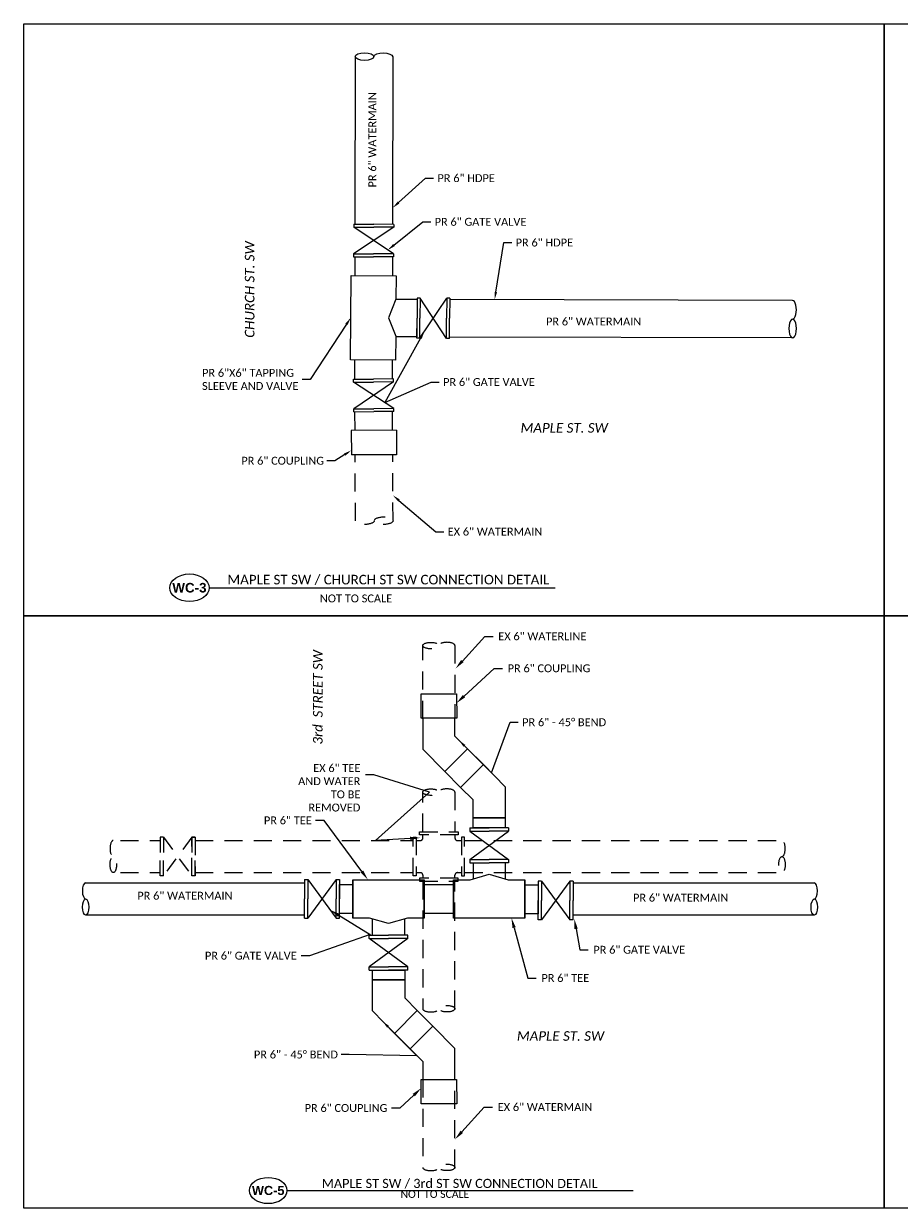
# Model space of a CAD drawing. Header units: feet. Extents: x 2205963 to 2207247, y 306378 to 307002.
# Tile 11 of 16: x 2207211.54 to 2207219.3, y 306941.99 to 306952.49. Entities that reach past the tile are written whole.
import ezdxf
from ezdxf import colors
from ezdxf.entities.mleader import LeaderData, LeaderLine
from ezdxf.math import Vec2, Vec3

# ---------------------------------------------------------------- set-up
doc = ezdxf.new("R2010")
doc.units = ezdxf.units.FT
doc.header["$MEASUREMENT"] = 0
doc.linetypes.add('3', pattern=[0.22, 0.16, -0.06])
for name, color, linetype in [('SH_Border', 7, 'Continuous'), ('SH_Text', 7, 'Continuous'), ('SH_TextH', 4, 'Continuous'), ('SH_TextM', 7, 'Continuous'), ('UT_P_Water', 133, 'Continuous'), ('UT_P_Water_Cells', 133, 'Continuous'), ('UT_X_Water', 10, '3')]:
    doc.layers.add(name, color=color, linetype=linetype)
doc.layers.add('SH_VPort', color=5, linetype='Continuous', plot=False)
doc.styles.add('Slanted-Sub Title', font='calibrii.ttf', dxfattribs={"height": 0.17})
doc.styles.add('Straight Normal (0.125) Font 30', font='calibri.ttf', dxfattribs={"height": 0.125})
doc.styles.add('Straight Normal (0.14) Font 30', font='calibri.ttf', dxfattribs={"height": 0.14})
doc.styles.add('Straight Sub-Title (0.17) Font 30', font='calibri.ttf', dxfattribs={"height": 0.17})
doc.styles.add('Straight-Norrmal', font='calibri.ttf', dxfattribs={"height": 0.14})
doc.styles.add('WEQ-0.17 BOLD', font='arialbd.ttf', dxfattribs={"height": 0.17})

# ---------------------------------------------------------------- blocks, each defined once
blk = doc.blocks.new('A$C7C301A5E')
for p, q in [((3.340804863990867, -1.126260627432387), (3.439763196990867, -1.126260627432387)), ((3.340804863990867, -1.126260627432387), (3.340804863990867, -1.792920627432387)), ((3.439763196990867, -2.459580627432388), (4.325179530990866, -1.126260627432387)), ((4.325179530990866, -2.459580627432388), (3.439763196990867, -1.126260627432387)), ((3.439763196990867, -1.126260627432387), (3.439763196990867, -1.792920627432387)), ((4.325179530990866, -1.126260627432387), (4.424137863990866, -1.126260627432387)), ((4.325179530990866, -1.126260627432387), (4.325179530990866, -1.792920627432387)), ((4.424137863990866, -1.126260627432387), (4.424137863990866, -1.792920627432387)), ((3.340804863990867, -2.459580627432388), (3.340804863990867, -1.792920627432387)), ((3.439763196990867, -2.459580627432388), (3.439763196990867, -1.792920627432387)), ((4.325179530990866, -2.459580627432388), (4.325179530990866, -1.792920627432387)), ((4.424137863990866, -2.459580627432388), (4.424137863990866, -1.792920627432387)), ((3.340804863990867, -2.459580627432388), (3.439763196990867, -2.459580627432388)), ((4.325179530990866, -2.459580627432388), (4.424137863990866, -2.459580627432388))]:
    blk.add_line(p, q)
blk = doc.blocks.new('end')
at = {"color": 0, "linetype": 'ByBlock'}
blk.add_ellipse((0, 0.75), major_axis=(0, 0.25), ratio=0.401762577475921, dxfattribs=at)
at = {"color": 0, "linetype": 'ByBlock', "extrusion": (0, 0, -1)}
blk.add_ellipse((0, 0.25), major_axis=(0, -0.25), ratio=0.401762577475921, start_param=3.141592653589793, end_param=6.283185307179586, dxfattribs=at)
blk = doc.blocks.new('end-flat-4')
at = {"color": 133}
for centre, end_param in [((-0.0001549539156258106, -0.083332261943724), 6.283185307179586), ((-0.0004648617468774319, -0.249996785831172), 9.42477796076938)]:
    blk.add_ellipse(centre, major_axis=(0.0001549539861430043, 0.0833322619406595), ratio=0.401762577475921, start_param=3.141592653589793, end_param=end_param, dxfattribs=at)
blk = doc.blocks.new('end-flat-5')
at = {"color": 133}
blk.add_ellipse((0.0001549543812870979, -0.083332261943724), major_axis=(0.0001549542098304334, -0.08333226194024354), ratio=0.4017625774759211, start_param=3.141592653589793, end_param=6.283185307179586, dxfattribs=at)
blk.add_ellipse((0.0004648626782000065, -0.249996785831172), major_axis=(0.0001549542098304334, -0.08333226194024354), ratio=0.4017625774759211, dxfattribs=at)
blk = doc.blocks.new('000VALVE_6')
for p, q in [((-0.1475693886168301, 0.1999980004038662), (-0.1805554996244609, 0.1999980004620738)), ((-0.1805554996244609, 0.1999980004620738), (-0.1805554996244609, 4.656612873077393e-10)), ((-0.1475693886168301, 0.1999980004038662), (-0.1475693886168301, 4.074536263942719e-10)), ((0.1475693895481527, 0.1999979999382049), (-0.1475693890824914, -0.1999979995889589)), ((-0.1475693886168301, 0.1999980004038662), (0.1475693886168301, -0.1999980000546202)), ((0.1805555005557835, 0.1999979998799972), (0.1475693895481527, 0.1999979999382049)), ((0.1475693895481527, 0.1999979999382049), (0.1475693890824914, -5.820766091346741e-11)), ((0.1805555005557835, 0.1999979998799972), (0.1805555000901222, -1.164153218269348e-10)), ((-0.1805555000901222, -0.1999979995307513), (-0.1805554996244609, 4.656612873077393e-10)), ((-0.1475693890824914, -0.1999979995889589), (-0.1475693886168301, 4.074536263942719e-10)), ((0.1475693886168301, -0.1999980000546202), (0.1475693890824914, -5.820766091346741e-11)), ((0.1805554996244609, -0.1999980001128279), (0.1805555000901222, -1.164153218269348e-10)), ((-0.1475693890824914, -0.1999979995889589), (-0.1805555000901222, -0.1999979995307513)), ((0.1805554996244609, -0.1999980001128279), (0.1475693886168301, -0.1999980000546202))]:
    blk.add_line(p, q)
blk = doc.blocks.new('end-flat-2-flat-1')
at = {"color": 10}
for centre, end_param in [((-0.0001549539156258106, -0.083332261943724), 6.283185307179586), ((-0.0004648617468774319, -0.249996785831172), 9.42477796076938)]:
    blk.add_ellipse(centre, major_axis=(0.0001549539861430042, 0.08333226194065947), ratio=0.401762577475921, start_param=3.141592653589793, end_param=end_param, dxfattribs=at)
blk = doc.blocks.new('000VALVE_6-flat-2')
at = {"layer": 'UT_X_Water'}
for p, q in [((-0.1475693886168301, 0.1999980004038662), (-0.1805554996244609, 0.1999980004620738)), ((-0.1805554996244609, 0.1999980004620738), (-0.1805554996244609, 4.656612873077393e-10)), ((-0.1475693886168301, 0.1999980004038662), (-0.1475693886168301, 4.074536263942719e-10)), ((0.1475693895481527, 0.1999979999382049), (-0.1475693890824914, -0.1999979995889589)), ((-0.1475693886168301, 0.1999980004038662), (0.1475693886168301, -0.1999980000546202)), ((0.1805555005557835, 0.1999979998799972), (0.1475693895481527, 0.1999979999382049)), ((0.1475693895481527, 0.1999979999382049), (0.1475693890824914, -5.820766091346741e-11)), ((0.1805555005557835, 0.1999979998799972), (0.1805555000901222, -1.164153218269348e-10)), ((-0.1805555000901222, -0.1999979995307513), (-0.1805554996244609, 4.656612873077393e-10)), ((-0.1475693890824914, -0.1999979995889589), (-0.1475693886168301, 4.074536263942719e-10)), ((0.1475693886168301, -0.1999980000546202), (0.1475693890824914, -5.820766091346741e-11)), ((0.1805554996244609, -0.1999980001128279), (0.1805555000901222, -1.164153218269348e-10)), ((-0.1475693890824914, -0.1999979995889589), (-0.1805555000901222, -0.1999979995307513)), ((0.1805554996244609, -0.1999980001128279), (0.1475693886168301, -0.1999980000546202))]:
    blk.add_line(p, q, dxfattribs=at)
blk = doc.blocks.new('end-flat-1-flat-1')
at = {"color": 10}
blk.add_ellipse((0.0001549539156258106, -0.083332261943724), major_axis=(0.0001549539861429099, -0.08333226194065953), ratio=0.401762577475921, start_param=3.141592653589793, end_param=6.283185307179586, dxfattribs=at)
blk.add_ellipse((0.0004648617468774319, -0.249996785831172), major_axis=(0.0001549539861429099, -0.08333226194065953), ratio=0.401762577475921, dxfattribs=at)
blk = doc.blocks.new('end-flat-1-flat-2')
at = {"color": 10}
blk.add_ellipse((-0.249996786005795, -0.0004648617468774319), major_axis=(-0.08333226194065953, -0.0001549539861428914), ratio=0.401762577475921, dxfattribs=at)
blk.add_ellipse((-0.08333226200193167, -0.0001549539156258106), major_axis=(-0.08333226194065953, -0.0001549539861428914), ratio=0.401762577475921, start_param=3.141592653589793, end_param=6.283185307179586, dxfattribs=at)

msp = doc.modelspace()

# ---------------------------------------------------------------- linework, layer by layer
at = {"layer": 'SH_Border'}
for points in [[(2207213.182005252, 306947.4871568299), (2207216.24885456, 306947.4871568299)], [(2207213.871287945, 306942.1447659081), (2207216.938137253, 306942.1447659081)]]:
    msp.add_lwpolyline(points, dxfattribs=at)
for centre, major_axis in [((2207213.007005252, 306947.4871568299), (0.175, 0)), ((2207213.705037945, 306942.1447659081), (0.16625, 0))]:
    msp.add_ellipse(centre, major_axis=major_axis, ratio=0.6992009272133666, dxfattribs=at)
at = {"layer": 'SH_VPort', "elevation": -1738.845062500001}
for points in [[(2207211.538230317, 306952.4871294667), (2207219.163230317, 306952.4871294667), (2207219.163230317, 306947.2371294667), (2207211.538230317, 306947.2371294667)], [(2207219.163230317, 306952.4871294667), (2207226.788230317, 306952.4871294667), (2207226.788230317, 306947.2371294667), (2207219.163230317, 306947.2371294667)], [(2207211.538230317, 306947.2371294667), (2207219.163230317, 306947.2371294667), (2207219.163230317, 306941.9871294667), (2207211.538230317, 306941.9871294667)], [(2207219.163230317, 306947.2371294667), (2207226.788230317, 306947.2371294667), (2207226.788230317, 306941.9871294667), (2207219.163230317, 306941.9871294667)]]:
    msp.add_lwpolyline(points, close=True, dxfattribs=at)
at = {"layer": 'UT_P_Water'}
for p, q in [((2207218.352740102, 306950.0349306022), (2207215.313892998, 306950.0423711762)), ((2207218.350564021, 306949.7016377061), (2207215.311716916, 306949.7090782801)), ((2207214.841108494, 306948.8828894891), (2207214.441845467, 306948.881493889)), ((2207214.441845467, 306948.881493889), (2207214.442601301, 306948.6652598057)), ((2207214.841108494, 306948.8828894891), (2207214.841864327, 306948.6666554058)), ((2207214.841864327, 306948.6666554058), (2207214.442601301, 306948.6652598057)), ((2207215.5208306, 306945.0505237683, -86.94225312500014), (2207215.5208306, 306944.9074502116, -86.94225312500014)), ((2207215.805889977, 306945.0505237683, -86.94225312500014), (2207215.805889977, 306944.9074502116, -86.94225312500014)), ((2207212.086911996, 306944.8712215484, -86.94225312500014), (2207212.974691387, 306944.8712215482, -86.94225312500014)), ((2207212.133081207, 306944.8712215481, -86.94225312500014), (2207214.028232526, 306944.8712215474, -86.94225312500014)), ((2207214.455816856, 306944.8999976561, -86.94225312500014), (2207215.08848838, 306944.8999971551, -86.94225312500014)), ((2207216.407280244, 306944.8712227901, -86.94225312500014), (2207218.545073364, 306944.8712227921, -86.94225312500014)), ((2207212.086911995, 306944.5873473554, -86.94225312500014), (2207214.028232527, 306944.587347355, -86.94225312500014)), ((2207212.133081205, 306944.5873473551, -86.94225312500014), (2207214.028232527, 306944.5873473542, -86.94225312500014)), ((2207214.62962254, 306944.4080479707, -86.94225312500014), (2207214.629622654, 306944.5511215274, -86.94225312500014)), ((2207214.914681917, 306944.4080477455, -86.94225312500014), (2207214.91468203, 306944.5511213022, -86.94225312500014)), ((2207215.979696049, 306944.5585742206, -86.94225312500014), (2207215.347024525, 306944.5585742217, -86.94225312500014)), ((2207216.407280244, 306944.5873485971, -86.94225312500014), (2207218.545073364, 306944.5873485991, -86.94225312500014))]:
    msp.add_line(p, q, dxfattribs=at)
for points in [[(2207214.475254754, 306952.1958557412), (2207214.474233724, 306950.7108209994)], [(2207214.80854765, 306952.1936796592), (2207214.807526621, 306950.7086449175)], [(2207214.473224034, 306950.4219615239), (2207214.472641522, 306950.2553125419)], [(2207214.80651693, 306950.419785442), (2207214.805934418, 306950.25313646)], [(2207214.473240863, 306949.3361065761), (2207214.472643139, 306949.5071078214)], [(2207214.806533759, 306949.3382826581), (2207214.805951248, 306949.5049316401)], [(2207214.474829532, 306948.8816091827), (2207214.474250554, 306949.0472471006)], [(2207214.808125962, 306948.8827742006), (2207214.807543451, 306949.0494231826)]]:
    msp.add_lwpolyline(points, dxfattribs=at)
msp.add_lwpolyline([(2207215.022863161, 306949.7109642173), (2207214.835385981, 306949.712188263), (2207214.834031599, 306949.5047483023), (2207214.434774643, 306949.5073550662), (2207214.439659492, 306950.2555278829), (2207214.838916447, 306950.2529211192), (2207214.837562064, 306950.0454811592), (2207215.025039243, 306950.0442571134)], close=True, dxfattribs=at)
at = {"layer": 'UT_P_Water', "elevation": -86.94225312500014}
for points in [[(2207215.060222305, 306946.546251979), (2207215.373721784, 306946.5462519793), (2207215.375572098, 306946.3300982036), (2207215.059939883, 306946.3300982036)], [(2207215.360255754, 306946.3300982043), (2207215.075256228, 306946.3300982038), (2207215.075256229, 306946.0556162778), (2207215.270084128, 306945.8574016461), (2207215.471609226, 306946.0589267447), (2207215.360255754, 306946.1716511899)], [(2207215.270084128, 306945.8574016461), (2207215.471609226, 306946.0589267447), (2207215.611747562, 306945.9211672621), (2207215.40885149, 306945.7182711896)], [(2207215.805889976, 306945.4477852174), (2207215.520890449, 306945.4477852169), (2207215.520890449, 306945.6062322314), (2207215.40885149, 306945.7182711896), (2207215.611747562, 306945.9211672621), (2207215.805889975, 306945.7222671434)], [(2207215.805889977, 306945.3592762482), (2207215.520890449, 306945.3592762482), (2207215.520890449, 306945.4477852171), (2207215.805889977, 306945.4477852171)], [(2207214.455816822, 306944.8575361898), (2207214.455816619, 306944.6010361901), (2207214.33698233, 306944.6010362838), (2207214.336982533, 306944.8575362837)], [(2207215.088488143, 306944.6010358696), (2207215.088488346, 306944.8575358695), (2207215.347024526, 306944.8575356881), (2207215.347024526, 306944.6010356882)], [(2207215.97969605, 306944.5986309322), (2207215.97969605, 306944.855130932), (2207216.098530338, 306944.8551309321), (2207216.098530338, 306944.5986309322)], [(2207214.629622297, 306944.0992954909), (2207214.914621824, 306944.0992952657), (2207214.914621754, 306944.0107862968), (2207214.629622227, 306944.0107865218)], [(2207214.629622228, 306944.0107865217), (2207214.914621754, 306944.0107862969), (2207214.914621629, 306943.8523392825), (2207215.026660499, 306943.7403002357), (2207214.823764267, 306943.5374043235), (2207214.629622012, 306943.7363045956)], [(2207215.165427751, 306943.6011696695), (2207214.963902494, 306943.3996447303), (2207214.823764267, 306943.5374043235), (2207215.026660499, 306943.7403002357)], [(2207215.075255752, 306943.1284731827), (2207215.360255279, 306943.128472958), (2207215.360255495, 306943.402954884), (2207215.165427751, 306943.6011696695), (2207214.963902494, 306943.3996447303), (2207215.075255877, 306943.2869201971)], [(2207215.061005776, 306943.1284730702), (2207215.374505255, 306943.1284730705), (2207215.376355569, 306942.9123192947), (2207215.060723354, 306942.9123192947)]]:
    msp.add_lwpolyline(points, close=True, dxfattribs=at)
for points in [[(2207215.347024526, 306944.8999972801), (2207215.347024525, 306944.5585740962), (2207215.347024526, 306944.8999972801), (2207215.494875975, 306944.8999972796), (2207215.663360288, 306944.9483779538), (2207215.8318446, 306944.8999972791), (2207215.979696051, 306944.899997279), (2207215.979696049, 306944.558574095), (2207215.979696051, 306944.8999972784)], [(2207215.088488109, 306944.5585740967), (2207215.08848838, 306944.8999972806), (2207215.088488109, 306944.5585740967), (2207214.94063666, 306944.5585742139), (2207214.772152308, 306944.510193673), (2207214.603668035, 306944.5585744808), (2207214.455816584, 306944.5585745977), (2207214.455816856, 306944.8999977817), (2207214.455816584, 306944.5585745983)]]:
    msp.add_lwpolyline(points, dxfattribs=at)
at = {"layer": 'UT_P_Water'}
msp.add_ellipse((2207218.352740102, 306949.9516056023), major_axis=(1.204893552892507e-10, -0.08332499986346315), ratio=0.401746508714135, start_param=1.67103664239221e-09, end_param=3.14159265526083, dxfattribs=at)
at = {"layer": 'UT_P_Water', "extrusion": (0, 0, -1)}
msp.add_ellipse((2207218.352740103, 306949.7849556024), major_axis=(-3.654702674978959e-10, -0.08332499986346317), ratio=0.4017465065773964, start_param=-1.618789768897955e-08, end_param=6.283185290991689, dxfattribs=at)
at = {"layer": 'UT_P_Water_Cells'}
msp.add_lwpolyline([(2207214.837562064, 306950.0454811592), (2207214.770242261, 306949.8814414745), (2207214.835414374, 306949.7165367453)], dxfattribs=at)
at = {"layer": 'UT_X_Water'}
for points in [[(2207214.478394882, 306948.0803966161), (2207214.4755889, 306948.6643640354)], [(2207214.811687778, 306948.082572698), (2207214.808881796, 306948.6665401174)]]:
    msp.add_lwpolyline(points, dxfattribs=at)
at = {"layer": 'UT_X_Water', "elevation": -86.94225312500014}
for points in [[(2207215.075256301, 306946.3253060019), (2207215.07525842, 306946.9747240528)], [(2207215.360254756, 306946.9752539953), (2207215.360254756, 306946.3300982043)], [(2207215.075253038, 306945.3250897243), (2207215.075254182, 306945.6758879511)], [(2207215.360254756, 306945.6764178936), (2207215.360254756, 306945.3250897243)], [(2207212.394684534, 306945.2472652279), (2207212.747978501, 306945.2472652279)], [(2207213.056728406, 306945.2472652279), (2207214.989650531, 306945.247265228)], [(2207215.445856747, 306945.2472652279), (2207218.259792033, 306945.247265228)], [(2207212.394684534, 306944.96226726), (2207212.747978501, 306944.9622657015)], [(2207213.056728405, 306944.9622642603), (2207214.989650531, 306944.9622612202)], [(2207215.445856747, 306944.962254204), (2207218.259262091, 306944.962250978)], [(2207215.762554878, 306944.9622565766), (2207215.796188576, 306944.9622564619)], [(2207215.075252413, 306944.885566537), (2207215.075251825, 306943.7559693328)], [(2207215.360254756, 306943.7564566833), (2207215.360254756, 306944.885566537)], [(2207215.075255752, 306943.1284731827), (2207215.075251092, 306942.3497469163)], [(2207215.360254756, 306942.3497469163), (2207215.360255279, 306943.1284730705)]]:
    msp.add_lwpolyline(points, dxfattribs=at)
for points in [[(2207213.028525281, 306945.2763264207), (2207213.056728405, 306945.2763264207), (2207213.056728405, 306944.9343298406), (2207213.028525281, 306944.9343298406)], [(2207214.989650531, 306945.2763264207), (2207215.017853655, 306945.2763264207), (2207215.017853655, 306944.9343298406), (2207214.989650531, 306944.9343298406)], [(2207215.047319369, 306945.3250897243), (2207215.389315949, 306945.3250897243), (2207215.389315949, 306945.2968865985), (2207215.047319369, 306945.2968865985)], [(2207215.445856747, 306945.2763264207), (2207215.417653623, 306945.2763264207), (2207215.417653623, 306944.9343298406), (2207215.445856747, 306944.9343298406)], [(2207215.047319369, 306944.885566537), (2207215.389315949, 306944.885566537), (2207215.389315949, 306944.9137696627), (2207215.047319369, 306944.9137696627)]]:
    msp.add_lwpolyline(points, close=True, dxfattribs=at)
for points in [[(2207215.017853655, 306945.247265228), (2207215.053877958, 306945.247265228, 0.4142131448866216), (2207215.075252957, 306945.2686401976), (2207215.075252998, 306945.2968865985)], [(2207215.360254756, 306945.2968865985), (2207215.360254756, 306945.268640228, 0.4142135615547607), (2207215.381629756, 306945.2472652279), (2207215.417653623, 306945.2472652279)], [(2207215.017853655, 306944.9622611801), (2207215.053877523, 306944.9622611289, -0.4142135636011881), (2207215.075252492, 306944.9408860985), (2207215.075252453, 306944.9137696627)], [(2207215.360254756, 306944.9137696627), (2207215.360254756, 306944.9408793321, -0.4142141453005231), (2207215.381629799, 306944.9622543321), (2207215.417653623, 306944.9622542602)]]:
    msp.add_lwpolyline(points, format="xyb", dxfattribs=at)

# ---------------------------------------------------------------- block references
at = {"layer": 'UT_P_Water'}
for name, p, xscale, yscale, zscale, rotation in [('end', (2207214.80854765, 306952.1936796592), 0.3332999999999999, 0.3332999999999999, 0.3332999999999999, 89.53456747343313), ('000VALVE_6', (2207215.663390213, 306945.2049000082, -86.94225312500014), 0.8550071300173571, 0.8550071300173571, 0.8550071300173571, 90), ('000VALVE_6', (2207214.772122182, 306944.2536716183, -86.94225312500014), 0.8550071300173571, 0.8550071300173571, 0.8550071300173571, 269.9999547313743)]:
    msp.add_blockref(name, p, dxfattribs=dict(at, xscale=xscale, yscale=yscale, zscale=zscale, rotation=rotation))
at = {"layer": 'UT_P_Water', "yscale": 0.855, "zscale": 0.855}
for name, p, xscale in [('end-flat-5', (2207212.086911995, 306944.8712215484, -86.94225312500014), 0.855), ('000VALVE_6', (2207214.18260748, 306944.7292862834, -86.94225312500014), -0.855), ('000VALVE_6', (2207216.252905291, 306944.7155985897, -86.94225312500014), 0.855), ('end-flat-4', (2207218.545073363, 306944.8712227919, -86.94225312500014), 0.855)]:
    msp.add_blockref(name, p, dxfattribs=dict(at, xscale=xscale))
at = {"layer": 'UT_P_Water_Cells', "yscale": 0.2666399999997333, "zscale": 0.2666399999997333}
for p, xscale, rotation in [((2207214.168536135, 306951.6036281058), -0.2666399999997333, 89.6259190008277), ((2207216.206699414, 306950.3479630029), -0.2666399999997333, 359.6259190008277), ((2207214.168552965, 306948.1544399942), 0.2666399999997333, 90.37408099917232)]:
    msp.add_blockref('A$C7C301A5E', p, dxfattribs=dict(at, xscale=xscale, rotation=rotation))
at = {"layer": 'UT_X_Water'}
for name, p, xscale, yscale, zscale, rotation in [('end', (2207214.478387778, 306948.082572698), 0.3333000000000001, 0.3333000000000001, 0.3333000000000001, 269.9086484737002), ('end-flat-1-flat-2', (2207215.075258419, 306943.7559693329, -86.94225312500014), 0.855, 0.855, 0.855, 180), ('end-flat-1-flat-2', (2207215.07525842, 306942.3492595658, -86.94225312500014), 0.855, 0.855, 0.855, 180)]:
    msp.add_blockref(name, p, dxfattribs=dict(at, xscale=xscale, yscale=yscale, zscale=zscale, rotation=rotation))
at = {"layer": 'UT_X_Water', "xscale": 0.855, "yscale": 0.855, "zscale": 0.855}
for name, p in [('end-flat-1-flat-2', (2207215.360254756, 306946.9752539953, -86.94225312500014)), ('end-flat-1-flat-2', (2207215.360254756, 306945.6764178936, -86.94225312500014)), ('end-flat-1-flat-1', (2207212.332011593, 306945.2472652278, -86.94225312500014)), ('000VALVE_6-flat-2', (2207212.902353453, 306945.1053281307, -86.94225312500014)), ('end-flat-2-flat-1', (2207218.258809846, 306945.2473090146, -86.94225312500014))]:
    msp.add_blockref(name, p, dxfattribs=at)

# ---------------------------------------------------------------- texts
at = {"layer": 'SH_Text'}
for s, width, gutter_width, insert, char_height, attachment_point, style in [('MAPLE ST SW / CHURCH ST SW CONNECTION DETAIL', 3.265994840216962, 0.425, (2207213.343522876, 306947.6021142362), 0.085, 1, 'Straight Sub-Title (0.17) Font 30'), ('WC-3', 0.4408652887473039, 0.2125, (2207213.007005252, 306947.4871568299), 0.085, 5, 'WEQ-0.17 BOLD'), ('NOT TO SCALE', 3.179873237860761, 0.35, (2207214.483709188, 306947.427763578), 0.07, 2, 'Straight Normal (0.14) Font 30'), ('MAPLE ST SW / 3rd ST SW CONNECTION DETAIL', 3.102695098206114, 0.40375, (2207215.402013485, 306942.1620741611, -86.94225312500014), 0.08075, 8, 'Straight Sub-Title (0.17) Font 30'), ('WC-5', 0.4188220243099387, 0.201875, (2207213.705037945, 306942.1447659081), 0.08075, 5, 'WEQ-0.17 BOLD'), ('NOT TO SCALE', 3.020879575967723, 0.3325, (2207215.181878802, 306942.1462195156, -86.94225312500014), 0.0665, 2, 'Straight Normal (0.14) Font 30')]:
    msp.add_mtext_dynamic_manual_height_columns(s, width=width, gutter_width=gutter_width, heights=[0], dxfattribs=dict(at, insert=insert, char_height=char_height, attachment_point=attachment_point, style=style))
at = {"layer": 'SH_TextH', "insert": (2207213.584228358, 306950.1314406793), "char_height": 0.085, "attachment_point": 8, "rotation": 90, "style": 'Slanted-Sub Title'}
msp.add_mtext_dynamic_manual_height_columns('CHURCH ST. SW', width=0.9297461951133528, gutter_width=0.35, heights=[0], dxfattribs=at)
at = {"layer": 'SH_TextH', "insert": (2207216.328610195, 306948.8610799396), "char_height": 0.085, "attachment_point": 8, "style": 'Slanted-Sub Title'}
msp.add_mtext_dynamic_manual_height_columns('MAPLE ST. SW', width=0.8183719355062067, gutter_width=0.35, heights=[0], dxfattribs=at)
at = {"layer": 'SH_TextH', "insert": (2207214.187984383, 306946.5167682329), "char_height": 0.085, "width": 0.9297461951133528, "attachment_point": 8, "rotation": 90, "style": 'Slanted-Sub Title'}
msp.add_mtext('3rd  STREET SW', dxfattribs=at)
at = {"layer": 'SH_TextH', "insert": (2207216.296172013, 306943.4708974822), "char_height": 0.085, "width": 0.8183719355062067, "attachment_point": 8, "style": 'Slanted-Sub Title'}
msp.add_mtext('MAPLE ST. SW', dxfattribs=at)
at = {"layer": 'SH_TextM', "insert": (2207214.592306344, 306951.0354751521), "char_height": 0.07, "width": 1.571875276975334, "attachment_point": 1, "rotation": 90, "style": 'Straight-Norrmal'}
msp.add_mtext('PR 6" WATERMAIN', dxfattribs=at)
at = {"layer": 'SH_TextM', "char_height": 0.07, "width": 1.571875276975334, "attachment_point": 1, "style": 'Straight-Norrmal'}
for insert in [(2207216.167092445, 306949.8825192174), (2207212.54491904, 306944.7928886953), (2207216.93831882, 306944.775649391)]:
    msp.add_mtext('PR 6" WATERMAIN', dxfattribs=dict(at, insert=insert))

# ---------------------------------------------------------------- leaders
at = {"layer": 'SH_TextM'}
ml = msp.add_multileader_mtext('Standard', dxfattribs=at)
ml.set_content('PR 6" HDPE', color=256, style='Straight Normal (0.14) Font 30')
ml.set_leader_properties(color=9)
ml.build(insert=Vec2(0, 0))
ml.multileader.update_dxf_attribs({"text_left_attachment_type": 2, "text_right_attachment_type": 2, "dogleg_length": 0.14, "arrow_head_size": 0.07, "scale": 0.5})
ctx = ml.context
ctx.base_point, ctx.scale, ctx.char_height, ctx.arrow_head_size, ctx.landing_gap_size, ctx.plane_origin = Vec3(2207215.170223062, 306951.1175394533), 0.5, 0.07, 0.07, 0.035, Vec3(2207216.563445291, 306949.6317026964)
ctx.left_attachment, ctx.right_attachment = 2, 2
notes = []
notes.append((ctx, [(1, (1, 1, 0), (2207215.100223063, 306951.1175394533), (1, 0), 0.07, [(0, [(2207214.808037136, 306950.8546966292)], 0, [])])]))
ctx.mtext.insert, ctx.mtext.flow_direction = Vec3(2207215.205223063, 306951.1533740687), 5
ml = msp.add_multileader_mtext('Standard', dxfattribs=at)
ml.set_content('PR 6" GATE VALVE', color=256, style='Straight Normal (0.14) Font 30')
ml.set_leader_properties(color=9)
ml.build(insert=Vec2(0, 0))
ml.multileader.update_dxf_attribs({"text_left_attachment_type": 2, "text_right_attachment_type": 2, "dogleg_length": 0.14, "arrow_head_size": 0.07, "scale": 0.5})
ctx = ml.context
ctx.base_point, ctx.scale, ctx.char_height, ctx.arrow_head_size, ctx.landing_gap_size, ctx.plane_origin = Vec3(2207215.145180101, 306950.7301605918), 0.5, 0.07, 0.07, 0.035, Vec3(2207215.058264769, 306951.0056111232)
ctx.left_attachment, ctx.right_attachment = 2, 2
notes.append((ctx, [(0, (1, 1, 0), (2207215.075180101, 306950.7301605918), (1, 0), 0.07, [(0, [(2207214.765021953, 306950.4809886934)], 0, [])])]))
ctx.mtext.insert, ctx.mtext.flow_direction = Vec3(2207215.180180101, 306950.7659952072), 5
ml = msp.add_multileader_mtext('Standard', dxfattribs=at)
ml.set_content('PR 6" HDPE', color=256, style='Straight Normal (0.14) Font 30')
ml.set_leader_properties(color=9)
ml.build(insert=Vec2(0, 0))
ml.multileader.update_dxf_attribs({"text_left_attachment_type": 2, "text_right_attachment_type": 2, "dogleg_length": 0.14, "arrow_head_size": 0.07, "scale": 0.5})
ctx = ml.context
ctx.base_point, ctx.scale, ctx.char_height, ctx.arrow_head_size, ctx.landing_gap_size, ctx.plane_origin = Vec3(2207215.863077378, 306950.5464837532), 0.5, 0.07, 0.07, 0.035, Vec3(2207217.256299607, 306949.0606469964)
ctx.left_attachment, ctx.right_attachment = 2, 2
notes.append((ctx, [(1, (1, 1, 0), (2207215.793077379, 306950.5464837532), (1, 0), 0.07, [(0, [(2207215.711016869, 306950.0397783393)], 0, [])])]))
ctx.mtext.insert, ctx.mtext.flow_direction = Vec3(2207215.898077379, 306950.5823183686), 5
ml = msp.add_multileader_mtext('Standard', dxfattribs=at)
ml.set_content('PR 6"X6" TAPPING\\PSLEEVE AND VALVE', color=256, style='Straight Normal (0.125) Font 30')
ml.set_leader_properties(color=9)
ml.build(insert=Vec2(0, 0))
ml.multileader.update_dxf_attribs({"text_left_attachment_type": 2, "text_right_attachment_type": 2, "dogleg_length": 0.14, "arrow_head_size": 0.07, "scale": 0.5})
ctx = ml.context
ctx.base_point, ctx.scale, ctx.char_height, ctx.arrow_head_size, ctx.landing_gap_size, ctx.plane_origin = Vec3(2207213.083756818, 306949.3328160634), 0.5, 0.07, 0.07, 0.035, Vec3(2207214.437217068, 306949.8814414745)
ctx.left_attachment, ctx.right_attachment = 2, 2
notes.append((ctx, [(0, (1, 1, 0), (2207214.077110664, 306949.3328160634), (-1, 0), 0.07, [(0, [(2207214.437217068, 306949.8814414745)], 0, [])])]))
ctx.mtext.insert, ctx.mtext.flow_direction = Vec3(2207213.118756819, 306949.4273340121), 5
ml = msp.add_multileader_mtext('Standard', dxfattribs=at)
ml.set_content('PR 6" GATE VALVE', color=256, style='Straight Normal (0.14) Font 30')
ml.set_leader_properties(color=9)
ml.build(insert=Vec2(0, 0))
ml.multileader.update_dxf_attribs({"text_left_attachment_type": 2, "text_right_attachment_type": 2, "dogleg_length": 0.14, "arrow_head_size": 0.07, "scale": 0.5})
ctx = ml.context
ctx.base_point, ctx.scale, ctx.char_height, ctx.arrow_head_size, ctx.landing_gap_size, ctx.plane_origin = Vec3(2207215.219953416, 306949.3102254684), 0.5, 0.07, 0.07, 0.035, Vec3(2207215.133038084, 306949.5856759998)
ctx.left_attachment, ctx.right_attachment = 2, 2
notes.append((ctx, [(0, (1, 1, 0), (2207215.149953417, 306949.3102254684), (1, 0), 0.07, [(1, [(2207215.089541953, 306949.7596164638), (2207214.738255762, 306949.1283338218)], 0, [])])]))
ctx.mtext.insert, ctx.mtext.flow_direction = Vec3(2207215.254953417, 306949.3460600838), 5
ml = msp.add_multileader_mtext('Standard', dxfattribs=at)
ml.set_content('PR 6" COUPLING', color=256, style='Straight Normal (0.14) Font 30')
ml.set_leader_properties(color=9)
ml.build(insert=Vec2(0, 0))
ml.multileader.update_dxf_attribs({"text_left_attachment_type": 2, "text_right_attachment_type": 2, "dogleg_length": 0.14, "arrow_head_size": 0.07, "scale": 0.5})
ctx = ml.context
ctx.base_point, ctx.scale, ctx.char_height, ctx.arrow_head_size, ctx.landing_gap_size, ctx.plane_origin = Vec3(2207213.431917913, 306948.6123595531), 0.5, 0.07, 0.07, 0.035, Vec3(2207214.372453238, 306948.2021502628)
ctx.left_attachment, ctx.right_attachment = 2, 2
notes.append((ctx, [(0, (1, 1, 0), (2207214.295933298, 306948.6123595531), (-1, 0), 0.07, [(0, [(2207214.442461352, 306948.7052973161)], 0, [])])]))
ctx.mtext.insert, ctx.mtext.flow_direction = Vec3(2207213.466917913, 306948.6482210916), 5
ml = msp.add_multileader_mtext('Standard', dxfattribs=at)
ml.set_content('EX 6" WATERMAIN', color=256, style='Straight Normal (0.14) Font 30')
ml.set_leader_properties(color=9)
ml.build(insert=Vec2(0, 0))
ml.multileader.update_dxf_attribs({"text_left_attachment_type": 2, "text_right_attachment_type": 2, "dogleg_length": 0.14, "arrow_head_size": 0.07, "scale": 0.5})
ctx = ml.context
ctx.base_point, ctx.scale, ctx.char_height, ctx.arrow_head_size, ctx.landing_gap_size, ctx.plane_origin = Vec3(2207215.260557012, 306947.9845334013), 0.5, 0.07, 0.07, 0.035, Vec3(2207218.053410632, 306948.2495249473)
ctx.left_attachment, ctx.right_attachment = 2, 2
notes.append((ctx, [(0, (1, 1, 0), (2207215.190557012, 306947.9845334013), (1, 0), 0.07, [(0, [(2207214.810522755, 306948.3064768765)], 0, [])])]))
ctx.mtext.insert, ctx.mtext.flow_direction = Vec3(2207215.295557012, 306948.0203680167), 5
ml = msp.add_multileader_mtext('Standard', dxfattribs=at)
ml.set_content('EX 6" WATERLINE', color=256, style='Straight Normal (0.14) Font 30')
ml.set_leader_properties(color=9)
ml.build(insert=Vec2(0, 0))
ml.multileader.update_dxf_attribs({"text_left_attachment_type": 2, "text_right_attachment_type": 2, "dogleg_length": 0.15, "arrow_head_size": 0.09, "scale": 0.5})
ctx = ml.context
ctx.base_point, ctx.scale, ctx.char_height, ctx.arrow_head_size, ctx.landing_gap_size, ctx.plane_origin = Vec3(2207215.698918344, 306947.0566744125, -86.94225312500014), 0.5, 0.07, 0.09, 0.045, Vec3(2207215.365264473, 306946.7711507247, -86.94225312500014)
ctx.left_attachment, ctx.right_attachment = 2, 2
notes.append((ctx, [(0, (1, 1, 0), (2207215.623918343, 306947.0566744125, -86.94225312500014), (1, 0), 0.075, [(0, [(2207215.365264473, 306946.7711507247, -86.94225312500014)], 0, [])])]))
ctx.mtext.insert, ctx.mtext.flow_direction = Vec3(2207215.743918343, 306947.0925090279, -86.94225312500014), 5
ml = msp.add_multileader_mtext('Standard', dxfattribs=at)
ml.set_content('PR 6" COUPLING', color=256, style='Straight Normal (0.14) Font 30')
ml.set_leader_properties(color=9)
ml.build(insert=Vec2(0, 0))
ml.multileader.update_dxf_attribs({"text_left_attachment_type": 2, "text_right_attachment_type": 2, "dogleg_length": 0.15, "arrow_head_size": 0.09, "scale": 0.5})
ctx = ml.context
ctx.base_point, ctx.scale, ctx.char_height, ctx.arrow_head_size, ctx.landing_gap_size, ctx.plane_origin = Vec3(2207215.782231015, 306946.7727953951, -86.94225312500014), 0.5, 0.07, 0.09, 0.045, Vec3(2207215.374410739, 306946.4657682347, -86.94225312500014)
ctx.left_attachment, ctx.right_attachment = 2, 2
notes.append((ctx, [(0, (1, 1, 0), (2207215.707231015, 306946.7727953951, -86.94225312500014), (1, 0), 0.075, [(0, [(2207215.374410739, 306946.4657682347, -86.94225312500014)], 0, [])])]))
ctx.mtext.insert, ctx.mtext.flow_direction = Vec3(2207215.827231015, 306946.8086569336, -86.94225312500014), 5
ml = msp.add_multileader_mtext('Standard', dxfattribs=at)
ml.set_content('PR 6" - 45%%D BEND', color=256, style='Straight Normal (0.14) Font 30')
ml.set_leader_properties(color=9)
ml.build(insert=Vec2(0, 0))
ml.multileader.update_dxf_attribs({"text_left_attachment_type": 2, "text_right_attachment_type": 2, "dogleg_length": 0.14, "arrow_head_size": 0.07, "scale": 0.5})
ctx = ml.context
ctx.base_point, ctx.scale, ctx.char_height, ctx.arrow_head_size, ctx.landing_gap_size, ctx.plane_origin = Vec3(2207215.920828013, 306946.2947202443, -252.1325340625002), 0.5, 0.07, 0.07, 0.035, Vec3(2207215.394700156, 306946.1361459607, -252.1325340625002)
ctx.left_attachment, ctx.right_attachment = 2, 2
notes.append((ctx, [(0, (1, 1, 0), (2207215.850828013, 306946.2947202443, -252.1325340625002), (1, 0), 0.07, [(1, [(2207215.394700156, 306946.1361459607, -252.1325340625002), (2207215.683767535, 306945.8473823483, -252.1325340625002)], 0, [])])]))
ctx.mtext.insert, ctx.mtext.flow_direction = Vec3(2207215.955828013, 306946.3305548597, -252.1325340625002), 5
ml = msp.add_multileader_mtext('Standard', dxfattribs=at)
ml.set_content('EX 6" TEE AND WATER TO BE REMOVED', color=256, style='Straight Normal (0.14) Font 30')
ml.set_leader_properties(color=9)
ml.build(insert=Vec2(0, 0))
ml.multileader.update_dxf_attribs({"text_left_attachment_type": 2, "text_right_attachment_type": 2, "dogleg_length": 0.15, "arrow_head_size": 0.09, "scale": 0.5})
ctx = ml.context
ctx.base_point, ctx.scale, ctx.char_height, ctx.arrow_head_size, ctx.landing_gap_size, ctx.plane_origin = Vec3(2207213.335271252, 306945.8300173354), 0.5, 0.07, 0.09, 0.045, Vec3(2207215.05306084, 306945.2714702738)
ctx.left_attachment, ctx.right_attachment, ctx.text_align_type = 2, 2, 2
notes.append((ctx, [(0, (1, 1, 0), (2207214.64186356, 306945.8300173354), (-1, 0), 0.075, [(2, [(2207215.05306084, 306945.2714702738), (2207214.657213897, 306945.247265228), (2207215.133845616, 306945.6751636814)], 0, [])])]))
ctx.mtext.insert, ctx.mtext.width, ctx.mtext.alignment, ctx.mtext.flow_direction = Vec3(2207214.52186356, 306945.9245622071), 1.191563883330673, 3, 5
ml = msp.add_multileader_mtext('Standard', dxfattribs=at)
ml.set_content('PR 6" TEE', color=256, style='Straight Normal (0.14) Font 30')
ml.set_leader_properties(color=9)
ml.build(insert=Vec2(0, 0))
ml.multileader.update_dxf_attribs({"text_left_attachment_type": 2, "text_right_attachment_type": 2, "dogleg_length": 0.15, "arrow_head_size": 0.09, "scale": 0.5})
ctx = ml.context
ctx.base_point, ctx.scale, ctx.char_height, ctx.arrow_head_size, ctx.landing_gap_size, ctx.plane_origin = Vec3(2207213.62228256, 306945.4251596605), 0.5, 0.07, 0.09, 0.045, Vec3(2207213.40186688, 306945.9580280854)
ctx.left_attachment, ctx.right_attachment = 2, 2
notes.append((ctx, [(1, (1, 1, 0), (2207214.200444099, 306945.4251596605), (-1, 0), 0.075, [(0, [(2207214.588328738, 306944.8999975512)], 0, [])])]))
ctx.mtext.insert, ctx.mtext.flow_direction = Vec3(2207213.66728256, 306945.4609942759), 5
ml = msp.add_multileader_mtext('Standard', dxfattribs=at)
ml.set_content('PR 6" GATE VALVE', color=256, style='Straight Normal (0.14) Font 30')
ml.set_leader_properties(color=9)
ml.build(insert=Vec2(0, 0))
ml.multileader.update_dxf_attribs({"text_left_attachment_type": 2, "text_right_attachment_type": 2, "dogleg_length": 0.15, "arrow_head_size": 0.09, "scale": 0.5})
ctx = ml.context
ctx.base_point, ctx.scale, ctx.char_height, ctx.arrow_head_size, ctx.landing_gap_size, ctx.plane_origin = Vec3(2207213.099545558, 306944.2256943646), 0.5, 0.07, 0.09, 0.045, Vec3(2207212.628453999, 306944.6692562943)
ctx.left_attachment, ctx.right_attachment = 2, 2
notes.append((ctx, [(1, (1, 1, 0), (2207214.071322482, 306944.2256943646), (-1, 0), 0.075, [(1, [(2207214.255128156, 306944.6310003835), (2207214.608736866, 306944.4144983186)], 0, [])])]))
ctx.mtext.insert, ctx.mtext.flow_direction = Vec3(2207213.144545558, 306944.26152898), 5
ml = msp.add_multileader_mtext('Standard', dxfattribs=at)
ml.set_content('PR 6" TEE', color=256, style='Straight Normal (0.14) Font 30')
ml.set_leader_properties(color=9)
ml.build(insert=Vec2(0, 0))
ml.multileader.update_dxf_attribs({"text_left_attachment_type": 2, "text_right_attachment_type": 2, "dogleg_length": 0.15, "arrow_head_size": 0.09, "scale": 0.5})
ctx = ml.context
ctx.base_point, ctx.scale, ctx.char_height, ctx.arrow_head_size, ctx.landing_gap_size, ctx.plane_origin = Vec3(2207216.081324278, 306944.0281024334), 0.5, 0.07, 0.09, 0.045, Vec3(2207215.860908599, 306944.5609708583)
ctx.left_attachment, ctx.right_attachment = 2, 2
notes.append((ctx, [(0, (1, 1, 0), (2207216.006324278, 306944.0281024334), (1, 0), 0.075, [(0, [(2207215.860908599, 306944.5609708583)], 0, [])])]))
ctx.mtext.insert, ctx.mtext.flow_direction = Vec3(2207216.126324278, 306944.0639370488), 5
ml = msp.add_multileader_mtext('Standard', dxfattribs=at)
ml.set_content('PR 6" GATE VALVE', color=256, style='Straight Normal (0.14) Font 30')
ml.set_leader_properties(color=9)
ml.build(insert=Vec2(0, 0))
ml.multileader.update_dxf_attribs({"text_left_attachment_type": 2, "text_right_attachment_type": 2, "dogleg_length": 0.15, "arrow_head_size": 0.09, "scale": 0.5})
ctx = ml.context
ctx.base_point, ctx.scale, ctx.char_height, ctx.arrow_head_size, ctx.landing_gap_size, ctx.plane_origin = Vec3(2207216.541617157, 306944.2779837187), 0.5, 0.07, 0.09, 0.045, Vec3(2207216.418140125, 306944.5524939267)
ctx.left_attachment, ctx.right_attachment = 2, 2
notes.append((ctx, [(0, (1, 1, 0), (2207216.466617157, 306944.2779837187), (1, 0), 0.075, [(0, [(2207216.418140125, 306944.5524939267)], 0, [])])]))
ctx.mtext.insert, ctx.mtext.flow_direction = Vec3(2207216.586617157, 306944.3138183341), 5
ml = msp.add_multileader_mtext('Standard', dxfattribs=at)
ml.set_content('PR 6" - 45%%D BEND', color=256, style='Straight Normal (0.14) Font 30')
ml.set_leader_properties(color=9)
ml.build(insert=Vec2(0, 0))
ml.multileader.update_dxf_attribs({"text_left_attachment_type": 2, "text_right_attachment_type": 2, "dogleg_length": 0.14, "arrow_head_size": 0.07, "scale": 0.5})
ctx = ml.context
ctx.base_point, ctx.scale, ctx.char_height, ctx.arrow_head_size, ctx.landing_gap_size, ctx.plane_origin = Vec3(2207213.543773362, 306943.349526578, -252.1325340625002), 0.5, 0.07, 0.07, 0.035, Vec3(2207213.628178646, 306943.0526457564, -252.1325340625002)
ctx.left_attachment, ctx.right_attachment = 2, 2
notes.append((ctx, [(1, (1, 1, 0), (2207214.421950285, 306943.349526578, -252.1325340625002), (-1, 0), 0.07, [(1, [(2207214.718441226, 306943.6453086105, -252.1325340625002), (2207215.023033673, 306943.3397854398, -252.1325340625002)], 0, [])])]))
ctx.mtext.insert, ctx.mtext.flow_direction = Vec3(2207213.578773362, 306943.3853611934, -252.1325340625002), 5
ml = msp.add_multileader_mtext('Standard', dxfattribs=at)
ml.set_content('PR 6" COUPLING', color=256, style='Straight Normal (0.14) Font 30')
ml.set_leader_properties(color=9)
ml.build(insert=Vec2(0, 0))
ml.multileader.update_dxf_attribs({"text_left_attachment_type": 2, "text_right_attachment_type": 2, "dogleg_length": 0.15, "arrow_head_size": 0.09, "scale": 0.5})
ctx = ml.context
ctx.base_point, ctx.scale, ctx.char_height, ctx.arrow_head_size, ctx.landing_gap_size, ctx.plane_origin = Vec3(2207213.983155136, 306942.8757061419, -86.94225312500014), 0.5, 0.07, 0.09, 0.045, Vec3(2207213.57533486, 306942.5686789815, -86.94225312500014)
ctx.left_attachment, ctx.right_attachment = 2, 2
notes.append((ctx, [(1, (1, 1, 0), (2207214.872170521, 306942.8757061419, -86.94225312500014), (-1, 0), 0.075, [(0, [(2207215.060905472, 306943.0517048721, -86.94225312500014)], 0, [])])]))
ctx.mtext.insert, ctx.mtext.flow_direction = Vec3(2207214.028155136, 306942.9115676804, -86.94225312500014), 5
ml = msp.add_multileader_mtext('Standard', dxfattribs=at)
ml.set_content('EX 6" WATERMAIN', color=256, style='Straight Normal (0.14) Font 30')
ml.set_leader_properties(color=9)
ml.build(insert=Vec2(0, 0))
ml.multileader.update_dxf_attribs({"text_left_attachment_type": 2, "text_right_attachment_type": 2, "dogleg_length": 0.15, "arrow_head_size": 0.09, "scale": 0.5})
ctx = ml.context
ctx.base_point, ctx.scale, ctx.char_height, ctx.arrow_head_size, ctx.landing_gap_size, ctx.plane_origin = Vec3(2207215.693908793, 306942.8836430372, -86.94225312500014), 0.5, 0.07, 0.09, 0.045, Vec3(2207215.360254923, 306942.5981193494, -86.94225312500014)
ctx.left_attachment, ctx.right_attachment = 2, 2
notes.append((ctx, [(0, (1, 1, 0), (2207215.618908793, 306942.8836430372, -86.94225312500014), (1, 0), 0.075, [(0, [(2207215.360254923, 306942.5981193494, -86.94225312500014)], 0, [])])]))
ctx.mtext.insert, ctx.mtext.flow_direction = Vec3(2207215.738908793, 306942.9194776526, -86.94225312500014), 5
for ctx, leaders in notes:
    for number, flags, end, landing, length, lines in leaders:
        leader = LeaderData()
        leader.index, (leader.has_last_leader_line, leader.has_dogleg_vector, leader.attachment_direction) = number, flags
        leader.last_leader_point, leader.dogleg_vector, leader.dogleg_length = Vec3(end), Vec3(landing), length
        for number, points, colour, breaks in lines:
            line = LeaderLine()
            line.index, line.vertices, line.color, line.breaks = number, Vec3.list(points), colors.encode_raw_color(colour), breaks
            leader.lines.append(line)
        ctx.leaders.append(leader)

doc.saveas('drawing.dxf')
